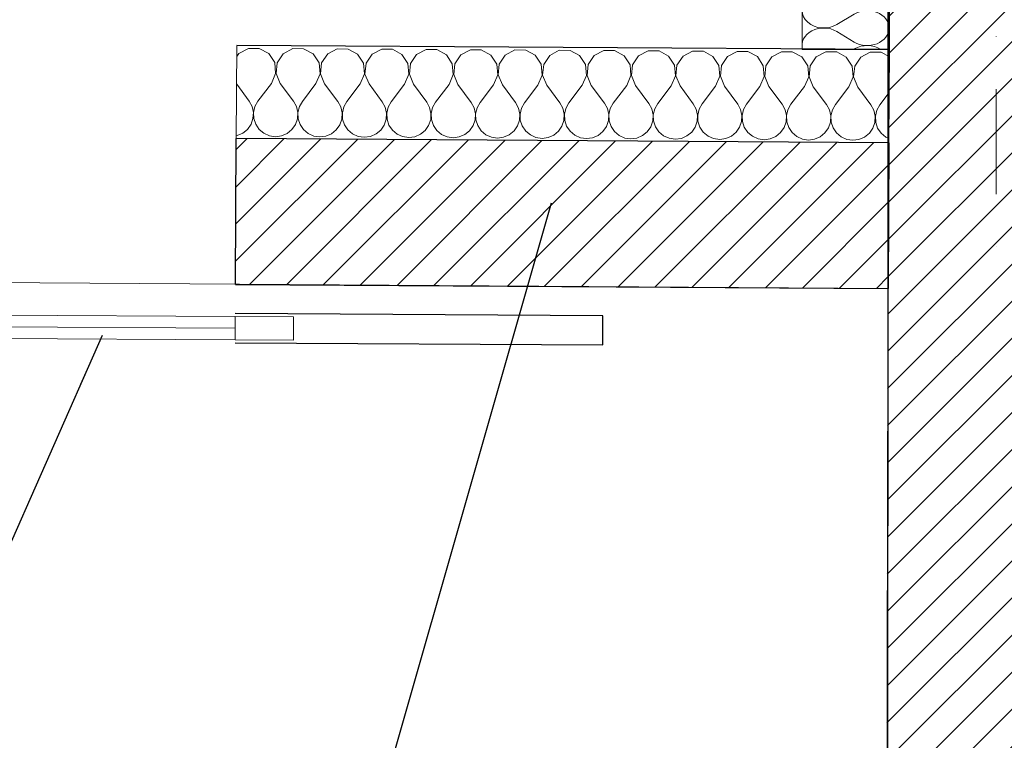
# Model space of a CAD drawing. Header units: millimetres. Extents: x 172139 to 266886, y 98118 to 138225.
# Tile 96 of 123: x 228956 to 230645, y 119490 to 120727. Entities that reach past the tile are written whole.
import ezdxf
from ezdxf.enums import TextEntityAlignment as Align

# ---------------------------------------------------------------- set-up
doc = ezdxf.new("R2010")
doc.units = ezdxf.units.MM
doc.header["$MEASUREMENT"] = 0
doc.linetypes.add('Kropki i Kreski', pattern=[360, 180, -90, 0, -90])
for name, color, linetype in [('Drzwi ArchiCAD', 7, 'Continuous'), ('Konstrukcja - Siatki mod', 7, 'Continuous'), ('KR_INW', 7, 'Continuous'), ('NAPIS_SODON', 7, 'Continuous'), ('ROZBUDOWA_WYBURZENIA_KONSTRUKCYJNE', 7, 'Continuous')]:
    doc.layers.add(name, color=color, linetype=linetype)
for name, color, linetype, lineweight, true_color in [('Drzwi ArchiCAD_Nr_pióra__48', 7, 'Continuous', 15, 0xa80f02), ('Konstrukcja - Siatki mod_Nr_pióra__48', 7, 'Continuous', 15, 0xa80f02), ('ROZBUDOWA_WYBURZENIA_KONSTRUKCYJNE_Nr_pióra__48', 7, 'Continuous', 15, 0xa80f02)]:
    doc.layers.add(name, color=color, linetype=linetype, lineweight=lineweight, true_color=true_color)
for name, color, linetype, lineweight in [('Konstrukcja - Siatki mod_Nr_pióra__1', 7, 'Continuous', 13), ('KR_INW_Nr_pióra__101', 252, 'Continuous', 5), ('KR_INW_Nr_pióra__27', 7, 'Continuous', 25), ('NAPIS_SODON_Nr_pióra__121', 255, 'Continuous', 0), ('PRZEBUDOWA_WYBURZENIA_OPIS_Nr_pióra__1', 7, 'Continuous', 13), ('ROZBUDOWA_WYBURZENIA_KONSTRUKCYJNE_Nr_pióra__21', 7, 'Continuous', 25), ('ROZBUDOWA_WYBURZENIA_KONSTRUKCYJNE_Nr_pióra__27', 7, 'Continuous', 25), ('ROZBUDOWA_WYBURZENIA_KONSTRUKCYJNE_Nr_pióra__47', 7, 'Continuous', 15), ('STREFA_WYBURZENIA_Nr_pióra__121', 255, 'Continuous', 0)]:
    doc.layers.add(name, color=color, linetype=linetype, lineweight=lineweight)
doc.styles.add('GENERATED_STYLE_1', font='txt')
doc.linetypes.add('X', pattern='A,0,[1,20231130_A.01.3_WYBURZENIA1.Shx,S=2.380952,R=0,X=0,Y=0],-300,0', length=300)
doc.dimstyles.new('GENERATED_STYLE__3', dxfattribs={"dimtxt": 0.18, "dimasz": 91.2, "dimexe": 0.18, "dimexo": 0.0625, "dimgap": 0.09, "dimtad": 0, "dimtih": 1, "dimtoh": 1, "dimdec": 4, "dimzin": 0, "dimdsep": 46, "dimcen": 0.09, "dimadec": 0, "dimazin": 0, "dimtfac": 1, "dimtdec": 4, "dimtmove": 0, "dimatfit": 3, "dimldrblk": 'ARROWHEAD_5', "dimfxl": 0, "dimtolj": 1, "dimtzin": 0, "dimarcsym": 0})
pattern_1 = [(45, (0, 0), (-31.819804, 31.819804), [])]

# ---------------------------------------------------------------- blocks, each defined once
blk = doc.blocks.new('*X86')
at = {"layer": 'ROZBUDOWA_WYBURZENIA_KONSTRUKCYJNE_Nr_pióra__48', "linetype": 'Continuous'}
for p, q in [((230358, 121666.3), (230387.8, 121648.3)), ((230514.5, 121666.3), (230544.4, 121648.3)), ((230671.1, 121666.3), (230700.9, 121648.3)), ((230358, 121618.3), (230387.8, 121636.3)), ((230514.5, 121618.3), (230544.4, 121636.3)), ((230671.1, 121618.3), (230700.9, 121636.3)), ((230358, 121606.3), (230387.8, 121588.3)), ((230514.5, 121606.3), (230544.4, 121588.3)), ((230671.1, 121606.3), (230700.9, 121588.3)), ((230358, 121558.3), (230387.8, 121576.3)), ((230514.5, 121558.3), (230544.4, 121576.3)), ((230671.1, 121558.3), (230700.9, 121576.3)), ((230358, 121546.3), (230387.8, 121528.3)), ((230514.5, 121546.3), (230544.4, 121528.3)), ((230671.1, 121546.3), (230700.9, 121528.3)), ((230358, 121498.3), (230387.8, 121516.3)), ((230358, 121486.3), (230387.8, 121468.3)), ((230358, 121438.3), (230387.8, 121456.3)), ((230358, 121426.3), (230387.8, 121408.3)), ((230358, 121378.3), (230387.8, 121396.3)), ((230358, 121366.3), (230387.8, 121348.3)), ((230358, 121318.3), (230387.8, 121336.3)), ((230358, 121306.3), (230387.8, 121288.3)), ((230358, 121258.3), (230387.8, 121276.3)), ((230358, 121246.3), (230387.8, 121228.3)), ((230358, 121198.3), (230387.8, 121216.3)), ((230358, 121186.3), (230387.8, 121168.3)), ((230358, 121138.3), (230387.8, 121156.3)), ((230358, 121126.3), (230387.8, 121108.3)), ((230358, 121078.3), (230387.8, 121096.3)), ((230358, 121066.3), (230387.8, 121048.3)), ((230358, 121018.3), (230387.8, 121036.3)), ((230358, 121006.3), (230387.8, 120988.3)), ((230358, 120958.3), (230387.8, 120976.3)), ((230358, 120946.3), (230387.8, 120928.3)), ((230358, 120898.3), (230387.8, 120916.3)), ((230358, 120886.3), (230387.8, 120868.3)), ((230358, 120838.3), (230387.8, 120856.3)), ((230358, 120826.3), (230387.8, 120808.3)), ((230358, 120778.3), (230387.8, 120796.3)), ((230358, 120766.3), (230387.8, 120748.3)), ((230358, 120718.3), (230387.8, 120736.3)), ((230358, 120706.3), (230387.8, 120688.3)), ((230386.7, 120675.6), (230387.8, 120676.3))]:
    blk.add_line(p, q, dxfattribs=at)
at = {"layer": 'ROZBUDOWA_WYBURZENIA_KONSTRUKCYJNE_Nr_pióra__48', "linetype": 'X'}
for centre, start_param, end_param in [((230335.6, 121642.3), 4.068888, 8.497483), ((230335.6, 121702.3), 1.0957, 2.045893), ((230410.2, 121672.3), 0.927295, 3.141593), ((230410.2, 121672.3), 3.141593, 3.252572), ((230492.2, 121642.3), 4.068888, 8.497483), ((230492.2, 121702.3), 1.0957, 2.045893), ((230566.7, 121672.3), 0.927295, 3.141593), ((230566.7, 121672.3), 3.141593, 3.252572), ((230648.7, 121642.3), 4.068888, 8.497483), ((230648.7, 121702.3), 1.0957, 2.045893), ((230723.2, 121672.3), 0.927295, 3.141593), ((230723.2, 121672.3), 3.141593, 3.252572), ((230805.2, 121642.3), 5.413717, 7.152653), ((230410.2, 121612.3), 3.141593, 5.35589), ((230566.7, 121612.3), 3.141593, 5.35589), ((230723.2, 121612.3), 3.141593, 5.35589), ((230335.6, 121582.3), 4.068888, 8.497483), ((230410.2, 121612.3), 0.927295, 3.141593), ((230492.2, 121582.3), 4.068888, 8.497483), ((230566.7, 121612.3), 0.927295, 3.141593), ((230648.7, 121582.3), 4.068888, 8.497483), ((230723.2, 121612.3), 0.927295, 3.141593), ((230805.2, 121582.3), 5.413717, 7.152653), ((230410.2, 121552.3), 3.141593, 5.35589), ((230566.7, 121552.3), 3.141593, 5.35589), ((230723.2, 121552.3), 3.141593, 5.35589), ((230335.6, 121522.3), 4.068888, 8.497483), ((230410.2, 121552.3), 0.927295, 3.141593), ((230492.2, 121522.3), 4.068888, 6.140829), ((230566.7, 121552.3), 2.109989, 3.141593), ((230648.7, 121522.3), 4.068888, 6.140829), ((230723.2, 121552.3), 2.109989, 3.141593), ((230805.2, 121522.3), 5.413717, 6.140829), ((230566.7, 121552.3), 0.927295, 1.031604), ((230723.2, 121552.3), 0.927295, 1.031604), ((230410.2, 121492.3), 3.141593, 5.35589), ((230335.6, 121462.3), 4.068888, 8.497483), ((230410.2, 121492.3), 0.927295, 3.141593), ((230410.2, 121432.3), 3.141593, 5.35589), ((230335.6, 121402.3), 4.068888, 8.497483), ((230410.2, 121432.3), 0.927295, 3.141593), ((230410.2, 121372.3), 3.141593, 5.35589), ((230335.6, 121342.3), 4.068888, 8.497483), ((230410.2, 121372.3), 0.927295, 3.141593), ((230410.2, 121312.3), 3.141593, 5.35589), ((230335.6, 121282.3), 4.068888, 8.497483), ((230410.2, 121312.3), 0.927295, 3.141593), ((230410.2, 121252.3), 3.141593, 5.35589), ((230335.6, 121222.3), 4.068888, 8.497483), ((230410.2, 121252.3), 0.927295, 3.141593), ((230410.2, 121192.3), 3.141593, 5.35589), ((230335.6, 121162.3), 4.068888, 8.497483), ((230410.2, 121192.3), 0.927295, 3.141593), ((230410.2, 121132.3), 3.141593, 5.35589), ((230335.6, 121102.3), 4.068888, 8.497483), ((230410.2, 121132.3), 0.927295, 3.141593), ((230410.2, 121072.3), 3.141593, 5.35589), ((230335.6, 121042.3), 4.068888, 8.497483), ((230410.2, 121072.3), 0.927295, 3.141593), ((230410.2, 121012.3), 3.141593, 5.35589), ((230335.6, 120982.3), 4.068888, 8.497483), ((230410.2, 121012.3), 0.927295, 3.141593), ((230410.2, 120952.3), 3.141593, 5.35589), ((230335.6, 120922.3), 4.068888, 8.497483), ((230410.2, 120952.3), 0.927295, 3.141593), ((230410.2, 120892.3), 3.141593, 5.35589), ((230335.6, 120862.3), 4.068888, 8.497483), ((230410.2, 120892.3), 0.927295, 3.141593), ((230410.2, 120832.3), 3.141593, 5.35589), ((230335.6, 120802.3), 4.068888, 8.497483), ((230410.2, 120832.3), 0.927295, 3.141593), ((230410.2, 120772.3), 3.141593, 5.35589), ((230335.6, 120742.3), 4.068888, 8.497483), ((230410.2, 120772.3), 0.927295, 3.141593), ((230410.2, 120712.3), 3.141593, 5.35589), ((230335.6, 120682.3), 4.068888, 6.508668), ((230410.2, 120712.3), 0.927295, 3.141593), ((230410.2, 120652.3), 4.030563, 5.35589)]:
    blk.add_ellipse(centre, major_axis=(-37.3, 0), ratio=0.804969, start_param=start_param, end_param=end_param, dxfattribs=at)
blk = doc.blocks.new('Wypełnienie_2', base_point=(0, 0))
at = {"layer": 'ROZBUDOWA_WYBURZENIA_KONSTRUKCYJNE_Nr_pióra__48', "linetype": 'X'}
for p, q in [((230298.4, 121526.5), (230298.4, 121675.6)), ((230298.4, 121675.6), (230448.4, 121675.6)), ((230448.4, 121675.6), (230781.2, 121675.6)), ((230781.2, 121675.6), (230781.2, 121526.5)), ((230298.4, 120675.6), (230298.4, 121526.5)), ((230448.4, 121526.5), (230448.4, 120675.6)), ((230781.2, 121526.5), (230448.4, 121526.5)), ((230448.4, 120675.6), (230298.4, 120675.6))]:
    blk.add_line(p, q, dxfattribs=at)
blk.add_blockref('*X86', (0, 0), dxfattribs=at)
blk = doc.blocks.new('Strop_2', base_point=(188316, 115154.1))
at = {"layer": 'NAPIS_SODON_Nr_pióra__121', "linetype": 'Continuous', "flags": 128}
blk.add_lwpolyline([(205315.4, 121145.6), (224463.2, 121145.6), (224463.2, 120284.7), (224843.2, 120284.7), (224843.2, 121525.6), (230445.6, 121525.6), (230445.6, 120284.7), (230445.6, 115394.1), (230442.2, 115394.1), (230443.9, 117003.9), (226439, 117009.8), (226379.4, 115221.6), (224893.2, 115252.5), (224893.2, 113397.6), (205242.2, 113397.6)], dxfattribs=at)
blk = doc.blocks.new('Ściana_21', base_point=(231153.4, 121675.6))
at = {"layer": 'KR_INW_Nr_pióra__101', "linetype": 'Continuous'}
h = blk.add_hatch(dxfattribs=at)
h.set_pattern_fill('Cegła_licówka', color=256, style=0, pattern_type=2)
h.set_pattern_definition(pattern_1)
h.paths.add_polyline_path([(230447.3, 121145.6), (230441.4, 118243.6), (230556.4, 118243.4), (231146.4, 118242.2), (231152.3, 121145.6)])
at = {"layer": 'KR_INW_Nr_pióra__27', "linetype": 'Continuous', "flags": 128}
blk.add_lwpolyline([(230448.1, 121525.6), (230441.4, 118243.6)], dxfattribs=at)
blk = doc.blocks.new('*X466')
at = {"layer": 'ROZBUDOWA_WYBURZENIA_KONSTRUKCYJNE_Nr_pióra__48', "linetype": 'Continuous'}
for p, q in [((229332.3, 120668.7), (229328.9, 120663.6)), ((229348.7, 120677.4), (229332.3, 120668.7)), ((229367.3, 120677.3), (229348.7, 120677.4)), ((229383.6, 120668.4), (229367.3, 120677.3)), ((229393.8, 120652.9), (229383.6, 120668.4)), ((229408.5, 120668.2), (229398.1, 120652.8)), ((229424.9, 120676.9), (229408.5, 120668.2)), ((229443.5, 120676.8), (229424.9, 120676.9)), ((229459.8, 120667.9), (229443.5, 120676.8)), ((229469.9, 120652.4), (229459.8, 120667.9)), ((229484.7, 120667.8), (229474.3, 120652.4)), ((229501.1, 120676.4), (229484.7, 120667.8)), ((229519.7, 120676.3), (229501.1, 120676.4)), ((229536, 120667.5), (229519.7, 120676.3)), ((229546.1, 120651.9), (229536, 120667.5)), ((229560.9, 120667.3), (229550.5, 120651.9)), ((229577.3, 120676), (229560.9, 120667.3)), ((229595.8, 120675.9), (229577.3, 120676)), ((229612.1, 120667), (229595.8, 120675.9)), ((229622.3, 120651.5), (229612.1, 120667)), ((229637.1, 120666.8), (229626.7, 120651.4)), ((229653.5, 120675.5), (229637.1, 120666.8)), ((229672, 120675.4), (229653.5, 120675.5)), ((229688.3, 120666.5), (229672, 120675.4)), ((229698.5, 120651), (229688.3, 120666.5)), ((229713.3, 120666.4), (229702.9, 120651)), ((229729.7, 120675), (229713.3, 120666.4)), ((229748.2, 120674.9), (229729.7, 120675)), ((229764.5, 120666), (229748.2, 120674.9)), ((229774.7, 120650.5), (229764.5, 120666)), ((229789.4, 120665.9), (229779.1, 120650.5)), ((229805.9, 120674.6), (229789.4, 120665.9)), ((229824.4, 120674.4), (229805.9, 120674.6)), ((229840.7, 120665.6), (229824.4, 120674.4)), ((229850.9, 120650.1), (229840.7, 120665.6)), ((229865.6, 120665.4), (229855.3, 120650)), ((229882, 120674.1), (229865.6, 120665.4)), ((229900.6, 120674), (229882, 120674.1)), ((229916.9, 120665.1), (229900.6, 120674)), ((229927.1, 120649.6), (229916.9, 120665.1)), ((229941.8, 120665), (229931.5, 120649.6)), ((229958.2, 120673.6), (229941.8, 120665)), ((229976.8, 120673.5), (229958.2, 120673.6)), ((229993.1, 120664.6), (229976.8, 120673.5)), ((230003.3, 120649.1), (229993.1, 120664.6)), ((230018, 120664.5), (230007.6, 120649.1)), ((230034.4, 120673.1), (230018, 120664.5)), ((230053, 120673), (230034.4, 120673.1)), ((230069.3, 120664.2), (230053, 120673)), ((230079.5, 120648.6), (230069.3, 120664.2)), ((230094.2, 120664), (230083.8, 120648.6)), ((230110.6, 120672.7), (230094.2, 120664)), ((230129.2, 120672.6), (230110.6, 120672.7)), ((230145.5, 120663.7), (230129.2, 120672.6)), ((230155.6, 120648.2), (230145.5, 120663.7)), ((230170.4, 120663.5), (230160, 120648.2)), ((230186.8, 120672.2), (230170.4, 120663.5)), ((230205.4, 120672.1), (230186.8, 120672.2)), ((230221.7, 120663.2), (230205.4, 120672.1)), ((230263, 120671.7), (230246.6, 120663.1)), ((230281.5, 120671.6), (230263, 120671.7)), ((230297.8, 120662.8), (230281.5, 120671.6)), ((230339.2, 120671.3), (230322.8, 120662.6)), ((230357.7, 120671.2), (230339.2, 120671.3)), ((230374, 120662.3), (230357.7, 120671.2)), ((230415.4, 120670.8), (230399, 120662.1)), ((230433.9, 120670.7), (230415.4, 120670.8)), ((230448.3, 120662.9), (230433.9, 120670.7)), ((229395.4, 120634.4), (229393.8, 120652.9)), ((229398.1, 120652.8), (229396.3, 120634.4)), ((229471.6, 120633.9), (229469.9, 120652.4)), ((229474.3, 120652.4), (229472.5, 120633.9)), ((229547.8, 120633.5), (229546.1, 120651.9)), ((229550.5, 120651.9), (229548.6, 120633.4)), ((229624, 120633), (229622.3, 120651.5)), ((229626.7, 120651.4), (229624.8, 120633)), ((229700.2, 120632.5), (229698.5, 120651)), ((229702.9, 120651), (229701, 120632.5)), ((229776.3, 120632), (229774.7, 120650.5)), ((229779.1, 120650.5), (229777.2, 120632)), ((229852.5, 120631.6), (229850.9, 120650.1)), ((229855.3, 120650), (229853.4, 120631.6)), ((229928.7, 120631.1), (229927.1, 120649.6)), ((229931.5, 120649.6), (229929.6, 120631.1)), ((230004.9, 120630.6), (230003.3, 120649.1)), ((230007.6, 120649.1), (230005.8, 120630.6)), ((230081.1, 120630.2), (230079.5, 120648.6)), ((230083.8, 120648.6), (230082, 120630.2)), ((230157.3, 120629.7), (230155.6, 120648.2)), ((230160, 120648.2), (230158.2, 120629.7)), ((230231.8, 120647.7), (230221.7, 120663.2)), ((230233.5, 120629.2), (230231.8, 120647.7)), ((230236.2, 120647.7), (230234.3, 120629.2)), ((230246.6, 120663.1), (230236.2, 120647.7)), ((230308, 120647.2), (230297.8, 120662.8)), ((230309.7, 120628.8), (230308, 120647.2)), ((230312.4, 120647.2), (230310.5, 120628.7)), ((230322.8, 120662.6), (230312.4, 120647.2)), ((230384.2, 120646.8), (230374, 120662.3)), ((230385.9, 120628.3), (230384.2, 120646.8)), ((230388.6, 120646.7), (230386.7, 120628.3)), ((230399, 120662.1), (230388.6, 120646.7)), ((229388.1, 120617.3), (229395.4, 120634.4)), ((229396.3, 120634.4), (229403.3, 120617.2)), ((229464.3, 120616.9), (229471.6, 120633.9)), ((229472.5, 120633.9), (229479.5, 120616.8)), ((229540.5, 120616.4), (229547.8, 120633.5)), ((229548.6, 120633.4), (229555.7, 120616.3)), ((229616.7, 120615.9), (229624, 120633)), ((229624.8, 120633), (229631.9, 120615.8)), ((229692.9, 120615.4), (229700.2, 120632.5)), ((229701, 120632.5), (229708.1, 120615.4)), ((229769.1, 120615), (229776.3, 120632)), ((229777.2, 120632), (229784.3, 120614.9)), ((229845.2, 120614.5), (229852.5, 120631.6)), ((229853.4, 120631.6), (229860.5, 120614.4)), ((229921.4, 120614), (229928.7, 120631.1)), ((229929.6, 120631.1), (229936.7, 120613.9)), ((229997.6, 120613.6), (230004.9, 120630.6)), ((230005.8, 120630.6), (230012.9, 120613.5)), ((230073.8, 120613.1), (230081.1, 120630.2)), ((230082, 120630.2), (230089, 120613)), ((230150, 120612.6), (230157.3, 120629.7)), ((230158.2, 120629.7), (230165.2, 120612.5)), ((229328.6, 120615.8), (229349.8, 120587.1)), ((229388.1, 120617.3), (229365.1, 120587)), ((229403.3, 120617.2), (229426, 120586.6)), ((229464.3, 120616.9), (229441.3, 120586.5)), ((229479.5, 120616.8), (229502.2, 120586.1)), ((229540.5, 120616.4), (229517.4, 120586.1)), ((229555.7, 120616.3), (229578.4, 120585.7)), ((229616.7, 120615.9), (229593.6, 120585.6)), ((229631.9, 120615.8), (229654.6, 120585.2)), ((229692.9, 120615.4), (229669.8, 120585.1)), ((229708.1, 120615.4), (229730.8, 120584.7)), ((229769.1, 120615), (229746, 120584.6)), ((229784.3, 120614.9), (229807, 120584.3)), ((229845.2, 120614.5), (229822.2, 120584.2)), ((229860.5, 120614.4), (229883.1, 120583.8)), ((229921.4, 120614), (229898.4, 120583.7)), ((229936.7, 120613.9), (229959.3, 120583.3)), ((229997.6, 120613.6), (229974.6, 120583.2)), ((230012.9, 120613.5), (230035.5, 120582.9)), ((230073.8, 120613.1), (230050.8, 120582.8)), ((230089, 120613), (230111.7, 120582.4)), ((230226.2, 120612.2), (230233.5, 120629.2)), ((230234.3, 120629.2), (230241.4, 120612.1)), ((230302.4, 120611.7), (230309.7, 120628.8)), ((230310.5, 120628.7), (230317.6, 120611.6)), ((230378.6, 120611.2), (230385.9, 120628.3)), ((230386.7, 120628.3), (230393.8, 120611.1)), ((230150, 120612.6), (230127, 120582.3)), ((230165.2, 120612.5), (230187.9, 120581.9)), ((230226.2, 120612.2), (230203.1, 120581.8)), ((230241.4, 120612.1), (230264.1, 120581.4)), ((230302.4, 120611.7), (230279.3, 120581.4)), ((230317.6, 120611.6), (230340.3, 120581)), ((230378.6, 120611.2), (230355.5, 120580.9)), ((230393.8, 120611.1), (230416.5, 120580.5)), ((230447.9, 120601.8), (230431.7, 120580.4)), ((229354.9, 120577.9), (229349.8, 120587.1)), ((229365.1, 120587), (229359.9, 120577.8)), ((229431, 120577.4), (229426, 120586.6)), ((229441.3, 120586.5), (229436.1, 120577.4)), ((229507.2, 120576.9), (229502.2, 120586.1)), ((229517.4, 120586.1), (229512.3, 120576.9)), ((229583.4, 120576.4), (229578.4, 120585.7)), ((229593.6, 120585.6), (229588.5, 120576.4)), ((229659.6, 120576), (229654.6, 120585.2)), ((229669.8, 120585.1), (229664.7, 120575.9)), ((229735.8, 120575.5), (229730.8, 120584.7)), ((229746, 120584.6), (229740.9, 120575.5)), ((229812, 120575), (229807, 120584.3)), ((229822.2, 120584.2), (229817.1, 120575)), ((229888.2, 120574.6), (229883.1, 120583.8)), ((229898.4, 120583.7), (229893.2, 120574.5)), ((229964.4, 120574.1), (229959.3, 120583.3)), ((229974.6, 120583.2), (229969.4, 120574.1)), ((230040.6, 120573.6), (230035.5, 120582.9)), ((230050.8, 120582.8), (230045.6, 120573.6)), ((230116.7, 120573.2), (230111.7, 120582.4)), ((230127, 120582.3), (230121.8, 120573.1)), ((230192.9, 120572.7), (230187.9, 120581.9)), ((230203.1, 120581.8), (230198, 120572.7)), ((230269.1, 120572.2), (230264.1, 120581.4)), ((230279.3, 120581.4), (230274.2, 120572.2)), ((230345.3, 120571.7), (230340.3, 120581)), ((230355.5, 120580.9), (230350.4, 120571.7)), ((230421.5, 120571.3), (230416.5, 120580.5)), ((230431.7, 120580.4), (230426.6, 120571.2)), ((229357.2, 120567.6), (229354.9, 120577.9)), ((229356.6, 120557.1), (229357.2, 120567.6)), ((229359.9, 120577.8), (229357.5, 120567.6)), ((229357.5, 120567.6), (229357.9, 120557.1)), ((229433.4, 120567.1), (229431, 120577.4)), ((229432.8, 120556.6), (229433.4, 120567.1)), ((229436.1, 120577.4), (229433.7, 120567.1)), ((229433.7, 120567.1), (229434.1, 120556.6)), ((229509.5, 120566.7), (229507.2, 120576.9)), ((229509, 120556.2), (229509.5, 120566.7)), ((229512.3, 120576.9), (229509.9, 120566.7)), ((229509.9, 120566.7), (229510.3, 120556.2)), ((229585.7, 120566.2), (229583.4, 120576.4)), ((229585.2, 120555.7), (229585.7, 120566.2)), ((229588.5, 120576.4), (229586, 120566.2)), ((229586, 120566.2), (229586.5, 120555.7)), ((229661.9, 120565.7), (229659.6, 120576)), ((229661.4, 120555.2), (229661.9, 120565.7)), ((229664.7, 120575.9), (229662.2, 120565.7)), ((229662.2, 120565.7), (229662.7, 120555.2)), ((229738.1, 120565.3), (229735.8, 120575.5)), ((229737.5, 120554.8), (229738.1, 120565.3)), ((229740.9, 120575.5), (229738.4, 120565.3)), ((229738.4, 120565.3), (229738.9, 120554.8)), ((229814.3, 120564.8), (229812, 120575)), ((229813.7, 120554.3), (229814.3, 120564.8)), ((229817.1, 120575), (229814.6, 120564.8)), ((229814.6, 120564.8), (229815.1, 120554.3)), ((229890.5, 120564.3), (229888.2, 120574.6)), ((229889.9, 120553.8), (229890.5, 120564.3)), ((229893.2, 120574.5), (229890.8, 120564.3)), ((229890.8, 120564.3), (229891.2, 120553.8)), ((229966.7, 120563.8), (229964.4, 120574.1)), ((229966.1, 120553.4), (229966.7, 120563.8)), ((229969.4, 120574.1), (229967, 120563.8)), ((229967, 120563.8), (229967.4, 120553.3)), ((230042.9, 120563.4), (230040.6, 120573.6)), ((230042.3, 120552.9), (230042.9, 120563.4)), ((230045.6, 120573.6), (230043.2, 120563.4)), ((230043.2, 120563.4), (230043.6, 120552.9)), ((230119.1, 120562.9), (230116.7, 120573.2)), ((230118.5, 120552.4), (230119.1, 120562.9)), ((230121.8, 120573.1), (230119.4, 120562.9)), ((230119.4, 120562.9), (230119.8, 120552.4)), ((230195.2, 120562.4), (230192.9, 120572.7)), ((230194.7, 120551.9), (230195.2, 120562.4)), ((230198, 120572.7), (230195.6, 120562.4)), ((230195.6, 120562.4), (230196, 120551.9)), ((230271.4, 120562), (230269.1, 120572.2)), ((230274.2, 120572.2), (230271.7, 120562)), ((230347.6, 120561.5), (230345.3, 120571.7)), ((230350.4, 120571.7), (230347.9, 120561.5)), ((230423.8, 120561), (230421.5, 120571.3)), ((230426.6, 120571.2), (230424.1, 120561)), ((229347.2, 120538.5), (229353.2, 120547.2)), ((229353.2, 120547.2), (229356.6, 120557.1)), ((229357.9, 120557.1), (229361.2, 120547.1)), ((229361.2, 120547.1), (229367.1, 120538.4)), ((229423.4, 120538.1), (229429.4, 120546.7)), ((229429.4, 120546.7), (229432.8, 120556.6)), ((229434.1, 120556.6), (229437.4, 120546.7)), ((229437.4, 120546.7), (229443.3, 120538)), ((229499.5, 120537.6), (229505.6, 120546.2)), ((229505.6, 120546.2), (229509, 120556.2)), ((229510.3, 120556.2), (229513.6, 120546.2)), ((229513.6, 120546.2), (229519.5, 120537.5)), ((229575.7, 120537.1), (229581.7, 120545.8)), ((229581.7, 120545.8), (229585.2, 120555.7)), ((229586.5, 120555.7), (229589.8, 120545.7)), ((229589.8, 120545.7), (229595.7, 120537)), ((229651.9, 120536.7), (229657.9, 120545.3)), ((229657.9, 120545.3), (229661.4, 120555.2)), ((229662.7, 120555.2), (229666, 120545.2)), ((229666, 120545.2), (229671.9, 120536.5)), ((229734.1, 120544.8), (229737.5, 120554.8)), ((229738.9, 120554.8), (229742.2, 120544.8)), ((229810.3, 120544.4), (229813.7, 120554.3)), ((229815.1, 120554.3), (229818.4, 120544.3)), ((229886.5, 120543.9), (229889.9, 120553.8)), ((229891.2, 120553.8), (229894.5, 120543.8)), ((229962.7, 120543.4), (229966.1, 120553.4)), ((229967.4, 120553.3), (229970.7, 120543.4)), ((230038.9, 120542.9), (230042.3, 120552.9)), ((230043.6, 120552.9), (230046.9, 120542.9)), ((230115.1, 120542.5), (230118.5, 120552.4)), ((230119.8, 120552.4), (230123.1, 120542.4)), ((230191.3, 120542), (230194.7, 120551.9)), ((230196, 120551.9), (230199.3, 120542)), ((230267.4, 120541.5), (230270.9, 120551.5)), ((230270.9, 120551.5), (230271.4, 120562)), ((230271.7, 120562), (230272.2, 120551.5)), ((230272.2, 120551.5), (230275.5, 120541.5)), ((230343.6, 120541.1), (230347.1, 120551)), ((230347.1, 120551), (230347.6, 120561.5)), ((230347.9, 120561.5), (230348.4, 120551)), ((230348.4, 120551), (230351.7, 120541)), ((230419.8, 120540.6), (230423.2, 120550.5)), ((230423.2, 120550.5), (230423.8, 120561)), ((230424.1, 120561), (230424.6, 120550.5)), ((230424.6, 120550.5), (230427.9, 120540.5)), ((229329.4, 120527.7), (229339, 120531.9)), ((229339, 120531.9), (229347.2, 120538.5)), ((229367.1, 120538.4), (229375.2, 120531.7)), ((229375.2, 120531.7), (229384.8, 120527.4)), ((229405.6, 120527.2), (229415.2, 120531.4)), ((229415.2, 120531.4), (229423.4, 120538.1)), ((229443.3, 120538), (229451.4, 120531.2)), ((229451.4, 120531.2), (229461, 120526.9)), ((229481.8, 120526.8), (229491.4, 120530.9)), ((229491.4, 120530.9), (229499.5, 120537.6)), ((229519.5, 120537.5), (229527.5, 120530.7)), ((229527.5, 120530.7), (229537.1, 120526.4)), ((229558, 120526.3), (229567.6, 120530.5)), ((229567.6, 120530.5), (229575.7, 120537.1)), ((229595.7, 120537), (229603.7, 120530.3)), ((229603.7, 120530.3), (229613.3, 120526)), ((229634.1, 120525.8), (229643.8, 120530)), ((229643.8, 120530), (229651.9, 120536.7)), ((229671.9, 120536.5), (229679.9, 120529.8)), ((229679.9, 120529.8), (229689.5, 120525.5)), ((229710.3, 120525.4), (229720, 120529.5)), ((229720, 120529.5), (229728.1, 120536.2)), ((229728.1, 120536.2), (229734.1, 120544.8)), ((229742.2, 120544.8), (229748.1, 120536.1)), ((229748.1, 120536.1), (229756.1, 120529.3)), ((229756.1, 120529.3), (229765.7, 120525)), ((229786.5, 120524.9), (229796.2, 120529.1)), ((229796.2, 120529.1), (229804.3, 120535.7)), ((229804.3, 120535.7), (229810.3, 120544.4)), ((229818.4, 120544.3), (229824.3, 120535.6)), ((229824.3, 120535.6), (229832.3, 120528.8)), ((229832.3, 120528.8), (229841.9, 120524.5)), ((229862.7, 120524.4), (229872.4, 120528.6)), ((229872.4, 120528.6), (229880.5, 120535.3)), ((229880.5, 120535.3), (229886.5, 120543.9)), ((229894.5, 120543.8), (229900.4, 120535.1)), ((229900.4, 120535.1), (229908.5, 120528.4)), ((229908.5, 120528.4), (229918.1, 120524.1)), ((229948.5, 120528.1), (229956.7, 120534.8)), ((229956.7, 120534.8), (229962.7, 120543.4)), ((229970.7, 120543.4), (229976.6, 120534.7)), ((229976.6, 120534.7), (229984.7, 120527.9)), ((230024.7, 120527.7), (230032.9, 120534.3)), ((230032.9, 120534.3), (230038.9, 120542.9)), ((230046.9, 120542.9), (230052.8, 120534.2)), ((230052.8, 120534.2), (230060.9, 120527.4)), ((230100.9, 120527.2), (230109.1, 120533.8)), ((230109.1, 120533.8), (230115.1, 120542.5)), ((230123.1, 120542.4), (230129, 120533.7)), ((230129, 120533.7), (230137.1, 120527)), ((230177.1, 120526.7), (230185.2, 120533.4)), ((230185.2, 120533.4), (230191.3, 120542)), ((230199.3, 120542), (230205.2, 120533.3)), ((230205.2, 120533.3), (230213.2, 120526.5)), ((230253.3, 120526.3), (230261.4, 120532.9)), ((230261.4, 120532.9), (230267.4, 120541.5)), ((230275.5, 120541.5), (230281.4, 120532.8)), ((230281.4, 120532.8), (230289.4, 120526)), ((230329.5, 120525.8), (230337.6, 120532.4)), ((230337.6, 120532.4), (230343.6, 120541.1)), ((230351.7, 120541), (230357.6, 120532.3)), ((230357.6, 120532.3), (230365.6, 120525.6)), ((230405.7, 120525.3), (230413.8, 120532)), ((230413.8, 120532), (230419.8, 120540.6)), ((230427.9, 120540.5), (230433.8, 120531.8)), ((230433.8, 120531.8), (230441.8, 120525.1)), ((229328, 120527.5), (229329.4, 120527.7)), ((229384.8, 120527.4), (229395.2, 120525.9)), ((229395.2, 120525.9), (229405.6, 120527.2)), ((229461, 120526.9), (229471.4, 120525.4)), ((229471.4, 120525.4), (229481.8, 120526.8)), ((229537.1, 120526.4), (229547.5, 120524.9)), ((229547.5, 120524.9), (229558, 120526.3)), ((229613.3, 120526), (229623.7, 120524.4)), ((229623.7, 120524.4), (229634.1, 120525.8)), ((229689.5, 120525.5), (229699.9, 120524)), ((229699.9, 120524), (229710.3, 120525.4)), ((229765.7, 120525), (229776.1, 120523.5)), ((229776.1, 120523.5), (229786.5, 120524.9)), ((229841.9, 120524.5), (229852.3, 120523)), ((229852.3, 120523), (229862.7, 120524.4)), ((229918.1, 120524.1), (229928.5, 120522.6)), ((229928.5, 120522.6), (229938.9, 120524)), ((229938.9, 120524), (229948.5, 120528.1)), ((229984.7, 120527.9), (229994.3, 120523.6)), ((229994.3, 120523.6), (230004.7, 120522.1)), ((230004.7, 120522.1), (230015.1, 120523.5)), ((230015.1, 120523.5), (230024.7, 120527.7)), ((230060.9, 120527.4), (230070.5, 120523.1)), ((230070.5, 120523.1), (230080.9, 120521.6)), ((230080.9, 120521.6), (230091.3, 120523)), ((230091.3, 120523), (230100.9, 120527.2)), ((230137.1, 120527), (230146.7, 120522.7)), ((230146.7, 120522.7), (230157.1, 120521.2)), ((230157.1, 120521.2), (230167.5, 120522.5)), ((230167.5, 120522.5), (230177.1, 120526.7)), ((230213.2, 120526.5), (230222.8, 120522.2)), ((230222.8, 120522.2), (230233.2, 120520.7)), ((230233.2, 120520.7), (230243.7, 120522.1)), ((230243.7, 120522.1), (230253.3, 120526.3)), ((230289.4, 120526), (230299, 120521.7)), ((230299, 120521.7), (230309.4, 120520.2)), ((230309.4, 120520.2), (230319.9, 120521.6)), ((230319.9, 120521.6), (230329.5, 120525.8)), ((230365.6, 120525.6), (230375.2, 120521.3)), ((230375.2, 120521.3), (230385.6, 120519.7)), ((230385.6, 120519.7), (230396, 120521.1)), ((230396, 120521.1), (230405.7, 120525.3)), ((230441.8, 120525.1), (230447.4, 120522.6))]:
    blk.add_line(p, q, dxfattribs=at)
blk = doc.blocks.new('Drzwi przesuwne_ podwójne_ kieszeniowe 19_2')
at = {"layer": 'Drzwi ArchiCAD_Nr_pióra__48', "linetype": 'Continuous'}
for p, q in [((-625.7, -5), (-725.7, -5)), ((-725.7, -5), (-725.7, -45)), ((-200, -5), (-625.7, -5)), ((-625.7, -5), (-625.7, -25)), ((-625.7, -45), (-625.7, -5)), ((-200, -25), (-200, -5)), ((-100, -5), (-200, -5)), ((-200, -5), (-200, -45)), ((-100, -45), (-100, -5)), ((100, -5), (200, -5)), ((100, -45), (100, -5)), ((200, -25), (200, -5)), ((200, -5), (625.7, -5)), ((200, -5), (200, -45)), ((625.7, -5), (625.7, -25)), ((625.7, -45), (625.7, -5)), ((625.7, -5), (725.7, -5)), ((725.7, -5), (725.7, -45)), ((-625.7, -25), (-200, -25)), ((-200, -25), (-625.7, -25)), ((-625.7, -25), (-625.7, -45)), ((-200, -25), (-625.7, -25)), ((-200, -45), (-200, -25)), ((625.7, -25), (200, -25)), ((200, -45), (200, -25)), ((200, -25), (625.7, -25)), ((200, -25), (625.7, -25)), ((625.7, -25), (625.7, -45)), ((-725.7, -45), (-625.7, -45)), ((-625.7, -45), (-200, -45)), ((-200, -45), (-100, -45)), ((200, -45), (100, -45)), ((625.7, -45), (200, -45)), ((725.7, -45), (625.7, -45))]:
    blk.add_line(p, q, dxfattribs=at)
blk = doc.blocks.new('Ściana_132', base_point=(228077, 120690.2))
at = {"layer": 'ROZBUDOWA_WYBURZENIA_KONSTRUKCYJNE_Nr_pióra__48', "linetype": 'Continuous'}
h = blk.add_hatch(dxfattribs=at)
h.set_pattern_fill('Cegła_licówka', color=256, style=0, pattern_type=2)
h.set_pattern_definition(pattern_1)
h.paths.add_polyline_path([(229328, 120522.5), (229326.5, 120272.5), (230445.9, 120265.6), (230447.4, 120515.6)])
at = {"layer": 'ROZBUDOWA_WYBURZENIA_KONSTRUKCYJNE_Nr_pióra__21', "linetype": 'X', "flags": 128}
blk.add_lwpolyline([(230448.4, 120675.6), (229329, 120682.5)], dxfattribs=at)
at = {"layer": 'ROZBUDOWA_WYBURZENIA_KONSTRUKCYJNE_Nr_pióra__27', "linetype": 'Continuous'}
for p, q in [((229326.5, 120272.5), (229328, 120522.5)), ((230447.4, 120515.6), (229328, 120522.5)), ((229956.9, 120218.6), (229326.2, 120222.5)), ((229956.5, 120168.6), (229956.9, 120218.6)), ((229325.9, 120172.5), (229956.5, 120168.6))]:
    blk.add_line(p, q, dxfattribs=at)
at = {"layer": 'ROZBUDOWA_WYBURZENIA_KONSTRUKCYJNE_Nr_pióra__27', "linetype": 'Continuous', "flags": 128}
blk.add_lwpolyline([(230447.4, 120515.6), (230445.9, 120265.6)], dxfattribs=at)
at = {"layer": 'ROZBUDOWA_WYBURZENIA_KONSTRUKCYJNE_Nr_pióra__27', "linetype": 'X', "flags": 128}
blk.add_lwpolyline([(229326.5, 120272.5), (230445.9, 120265.6)], dxfattribs=at)
at = {"layer": 'ROZBUDOWA_WYBURZENIA_KONSTRUKCYJNE_Nr_pióra__47', "linetype": 'Continuous'}
blk.add_line((229328, 120522.5), (229329, 120682.5), dxfattribs=at)
at = {"layer": 'ROZBUDOWA_WYBURZENIA_KONSTRUKCYJNE_Nr_pióra__47', "linetype": 'Continuous', "flags": 128}
blk.add_lwpolyline([(230448.4, 120675.6), (230447.4, 120515.6)], dxfattribs=at)
at = {"layer": 'Drzwi ArchiCAD', "linetype": 'Continuous', "xscale": -1, "zscale": 1000, "rotation": 179.6467023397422}
blk.add_blockref('Drzwi przesuwne_ podwójne_ kieszeniowe 19_2', (228700.2, 120176.3), dxfattribs=at)
at = {"layer": 'ROZBUDOWA_WYBURZENIA_KONSTRUKCYJNE'}
blk.add_blockref('*X466', (0, 0), dxfattribs=at)
blk = doc.blocks.new('ARROWHEAD_5')
at = {"color": 0, "linetype": 'Continuous', "lineweight": 0}
blk.add_line((0, 0), (-1, 0), dxfattribs=at)
blk.add_solid([(-1, 0.2679), (0, 0), (-1, -0.2679), (-1, 0.2679)], dxfattribs=at)
blk = doc.blocks.new('Standardowy znacznik siatki_7')
at = {"layer": 'Konstrukcja - Siatki mod_Nr_pióra__48', "linetype": 'Kropki i Kreski'}
blk.add_line((15763.4, 0), (16763.4, 0), dxfattribs=at)
at = {"layer": 'Konstrukcja - Siatki mod_Nr_pióra__1', "style": 'GENERATED_STYLE_1'}
blk.add_attdef('AC_MarkerText_1', text='', height=100, rotation=90, dxfattribs=at).set_placement((-125, 0.5), align=Align.MIDDLE_CENTER)

msp = doc.modelspace()

# ---------------------------------------------------------------- linework, layer by layer
at = {"layer": 'STREFA_WYBURZENIA_Nr_pióra__121', "linetype": 'Continuous', "flags": 128}
msp.add_lwpolyline([(224883.2, 120302.4), (224883.2, 117012.1), (230443.9, 117003.9), (230445.9, 120265.6)], close=True, dxfattribs=at)

# ---------------------------------------------------------------- block references
at = {"layer": 'Konstrukcja - Siatki mod', "color": 8, "linetype": 'Continuous', "lineweight": 13, "zscale": 1000, "rotation": 270}
msp.add_blockref('Standardowy znacznik siatki_7', (230631.2, 137091), dxfattribs=at)
at = {"layer": 'KR_INW'}
msp.add_blockref('Ściana_21', (231153.4, 121675.6), dxfattribs=at)
at = {"layer": 'NAPIS_SODON', "color": 255, "linetype": 'Continuous', "lineweight": 0}
msp.add_blockref('Strop_2', (188316, 115154.1), dxfattribs=at)
at = {"layer": 'ROZBUDOWA_WYBURZENIA_KONSTRUKCYJNE'}
msp.add_blockref('Ściana_132', (228077, 120690.2), dxfattribs=at)
at = {"layer": 'ROZBUDOWA_WYBURZENIA_KONSTRUKCYJNE_Nr_pióra__48', "linetype": 'X'}
msp.add_blockref('Wypełnienie_2', (0, 0), dxfattribs=at)

# ---------------------------------------------------------------- leaders
at = {"layer": 'PRZEBUDOWA_WYBURZENIA_OPIS_Nr_pióra__1', "linetype": 'Continuous', "annotation_type": 0, "has_hookline": 1, "hookline_direction": 1}
for points, text_width in [([(229867.9, 120412), (229243.5, 118226.8), (228707.6, 118226.8)], 1941.8), ([(229097.7, 120184.6), (228822, 119559.8), (228286.1, 119559.8)], 2727.1)]:
    msp.add_leader(points, dimstyle='GENERATED_STYLE__3', dxfattribs=dict(at, text_width=text_width))

doc.saveas('drawing.dxf')
